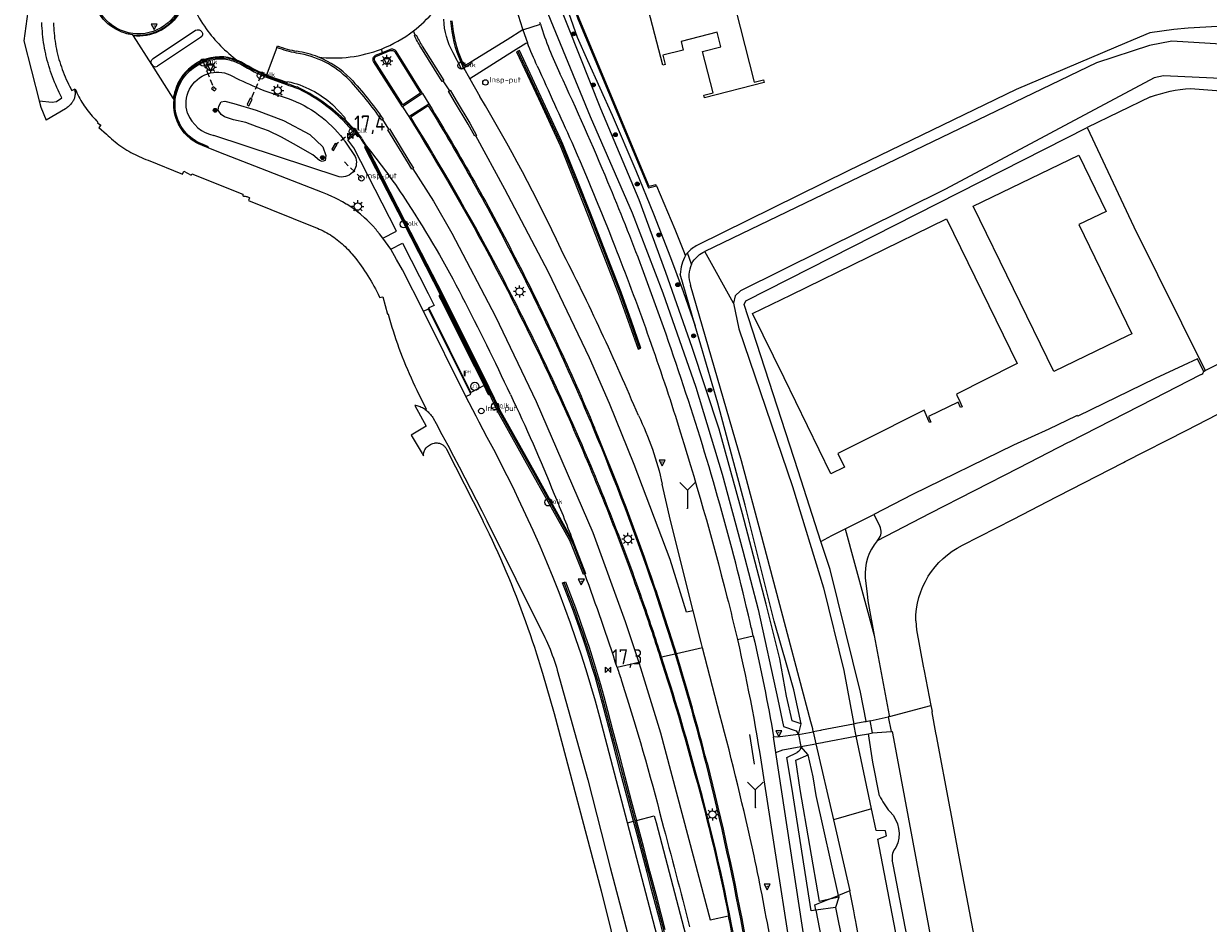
# Model space of a CAD drawing. Header units: metres. Extents: x 121613 to 124518, y 449573 to 453879.
# Tile 19 of 70: x 123586 to 123781, y 450815 to 450963. Entities that reach past the tile are written whole.
import ezdxf

# ---------------------------------------------------------------- set-up
doc = ezdxf.new("R2010")
doc.units = ezdxf.units.M
doc.header["$LTSCALE"] = 4
doc.linetypes.add('SCHRIKH', pattern=[100, 100, 0])
doc.linetypes.add('STIPPELFIJN', pattern=[0.375, 0.25, -0.125])
doc.layers.get('0').update_dxf_attribs({"linetype": 'CONTINUOUS'})
for name, color, linetype in [('G_BTD', 3, 'CONTINUOUS'), ('G_OTD', 32, 'CONTINUOUS'), ('G_OWG', 6, 'CONTINUOUS'), ('G_OWT', 6, 'CONTINUOUS'), ('G_PND', 1, 'CONTINUOUS'), ('G_WGD', 7, 'CONTINUOUS'), ('G_WGDP1', 2, 'ByLayer'), ('G_WGI', 1, 'CONTINUOUS'), ('G_WTD', 5, 'CONTINUOUS'), ('LKWDUP', 5, 'CONTINUOUS'), ('LSHD', 3, 'CONTINUOUS'), ('LSHDUP', 1, 'CONTINUOUS'), ('LVGO', 3, 'CONTINUOUS'), ('LWGI', 7, 'CONTINUOUS'), ('PPALHM', 10, 'CONTINUOUS'), ('PVGO', 102, 'CONTINUOUS')]:
    doc.layers.add(name, color=color, linetype=linetype)
doc.layers.add('G_WGI_A1', color=1, linetype='CONTINUOUS', lineweight=70)
for name, color, linetype, true_color in [('PBRD', 7, 'CONTINUOUS', 0xbd2877), ('PPAL', 7, 'CONTINUOUS', 0xbd2877), ('PPUT', 7, 'CONTINUOUS', 0xbd2877), ('PSTM', 7, 'CONTINUOUS', 0xde7233)]:
    doc.layers.add(name, color=color, linetype=linetype, true_color=true_color)
doc.styles.add('ISO', font='ISO')
doc.styles.get("Standard").update_dxf_attribs({"font": 'ISO'})
doc.linetypes.add('HAAG', pattern='A,0.25,-0.25,[151,BLOK.SHX,S=0.25,R=0,X=0,Y=0],-0.25,0.25', length=1)

# ---------------------------------------------------------------- blocks, each defined once
blk = doc.blocks.new('kolk')
at = {"color": 0}
blk.add_circle((0, 0), 0.6, dxfattribs=at)
at = {"color": 0, "linetype": 'Continuous', "style": 'ISO'}
blk.add_attdef('KOLK', (-0.04, -0.26), '', height=0.8, dxfattribs=at)
blk = doc.blocks.new('boom')
at = {"color": 0}
for radius in [0.315, 0.225, 0.135]:
    blk.add_circle((0, 0), radius, dxfattribs=at)
blk = doc.blocks.new('klok')
at = {"color": 0}
blk.add_circle((0, 0), 0.45, dxfattribs=at)
at = {"style": 'ISO'}
blk.add_attdef('KLOK', (0.7, 0), '', height=0.9, dxfattribs=at)
blk = doc.blocks.new('verkeersbord')
at = {"color": 0}
for p, q in [((0.5, 0.32), (-0.5, 0.32)), ((-0.5, 0.32), (0, -0.6)), ((0, -0.6), (0.5, 0.32))]:
    blk.add_line(p, q, dxfattribs=at)
blk = doc.blocks.new('haltepaal')
at = {"linetype": 'ByBlock', "lineweight": -2}
h = blk.add_hatch(color=0, dxfattribs=at)
h.dxf.hatch_style = 1
h.paths.add_polyline_path([(0.15, 0.45), (0.45, 0.45), (0.45, 0.8), (-0.15, 0.8), (-0.15, -0.1), (0, -0.1, -0.414214), (-0.1, 0, -1), (0.1, 0, -0.414214), (0, -0.1), (0.15, -0.1)])
h.paths.add_polyline_path([(0.15, 0.5), (0.15, 0.75), (0.4, 0.75), (0.4, 0.5)], flags=16)
at = {"linetype": 'ByBlock', "lineweight": -2, "true_color": 0x681648}
h = blk.add_hatch(color=219, dxfattribs=at)
h.dxf.hatch_style = 1
h.paths.add_polyline_path([(0.1, 0, 1), (-0.1, 0, 1)])
at = {"color": 0, "linetype": 'ByBlock', "lineweight": -2}
blk.add_attdef('HALTEPAAL', (0.5, 0.35), '', height=0.5, dxfattribs=at)
blk = doc.blocks.new('wegwijzer')
at = {"color": 0}
for q in [(-0.424, 1.424), (0.424, 1.424), (0, 0)]:
    blk.add_line((0, 1), q, dxfattribs=at)
blk = doc.blocks.new('verkeersbord-pl')
at = {"linetype": 'Continuous'}
blk.add_circle((0, 0), 0.03, dxfattribs=at)
blk = doc.blocks.new('lichtmast')
at = {"color": 0}
for p, q in [((-0.6, 0), (-1, 0)), ((-0.71, 0.71), (-0.42, 0.42)), ((0, 0.6), (0, 1)), ((0.42, 0.42), (0.71, 0.71)), ((0.6, 0), (1, 0)), ((-0.42, -0.42), (-0.71, -0.71)), ((0, -0.6), (0, -1)), ((0.42, -0.42), (0.71, -0.71))]:
    blk.add_line(p, q, dxfattribs=at)
blk.add_circle((0, 0), 0.6, dxfattribs=at)
blk = doc.blocks.new('fietsklem')
at = {"color": 0, "linetype": 'Continuous', "const_width": 0.05}
blk.add_lwpolyline([(-0.49, -0.2), (-0.21, -0.2, -2.286164), (0.22, -0.2), (0.48, -0.2)], format="xyb", dxfattribs=at)
at = {"color": 0}
blk.add_circle((0, 0), 0.675, dxfattribs=at)
blk = doc.blocks.new('kilometerpaal')
at = {"color": 0}
for p, q in [((-0.44, 0.44), (0.44, -0.44)), ((-0.44, -0.44), (-0.44, 0.44)), ((0.44, 0.44), (-0.44, -0.44)), ((0.44, -0.44), (0.44, 0.44))]:
    blk.add_line(p, q, dxfattribs=at)
at = {"color": 0, "style": 'ISO'}
blk.add_attdef('KILOMETERPAAL', (0.59, 0.87), '', height=2.5, dxfattribs=at)

msp = doc.modelspace()

# ---------------------------------------------------------------- linework, layer by layer
at = {"layer": 'G_BTD', "linetype": 'Continuous', "transparency": 33554687}
for points in [[(123677.041, 450979.234), (123675.628, 450977.736), (123675.076, 450977.151), (123674.895, 450976.769), (123674.675, 450976.138), (123674.519, 450975.429), (123674.401, 450974.701), (123674.309, 450973.786), (123674.282, 450973.123), (123674.295, 450972.252), (123674.391, 450971.163), (123674.997, 450967.841), (123675.87, 450964.58), (123677.268, 450960.651), (123678.939, 450956.831), (123683.028, 450947.818), (123686.942, 450938.727), (123689.851, 450931.589), (123692.633, 450924.4), (123694.71, 450918.779), (123696.715, 450913.133)], [(123587.612, 450970.994), (123586.087, 450960.091), (123588.645, 450950.169)], [(123588.645, 450950.169), (123590.778, 450949.952), (123591.464, 450950.102), (123592.385, 450950.698), (123592.165, 450951.117), (123591.953, 450951.539), (123591.747, 450951.965), (123591.549, 450952.394), (123591.358, 450952.826), (123591.174, 450953.262), (123590.998, 450953.701), (123590.83, 450954.143), (123590.668, 450954.587), (123590.515, 450955.034), (123590.369, 450955.484), (123590.23, 450955.936), (123590.099, 450956.39), (123589.976, 450956.847), (123589.861, 450957.305), (123589.753, 450957.766), (123589.719, 450957.92), (123589.622, 450958.383), (123589.532, 450958.847), (123589.451, 450959.313), (123589.377, 450959.78), (123589.311, 450960.248), (123589.253, 450960.717), (123589.203, 450961.188), (123589.161, 450961.658), (123589.128, 450962.13), (123589.102, 450962.602), (123589.084, 450963.075)], [(123594.456, 450952.096), (123594.468, 450952.052), (123594.501, 450951.914), (123594.526, 450951.774), (123594.542, 450951.633), (123594.551, 450951.492), (123594.552, 450951.35), (123594.545, 450951.208), (123594.53, 450951.067), (123594.507, 450950.927), (123594.476, 450950.789), (123594.437, 450950.653), (123594.391, 450950.519), (123594.337, 450950.387), (123594.276, 450950.26), (123594.208, 450950.135), (123594.133, 450950.015), (123594.073, 450949.922), (123593.977, 450949.787), (123593.874, 450949.657), (123593.766, 450949.531), (123593.651, 450949.411), (123593.531, 450949.296), (123593.405, 450949.188), (123593.274, 450949.085), (123593.139, 450948.989), (123592.999, 450948.9), (123589.765, 450946.993)], [(123588.645, 450950.169), (123588.914, 450949.126), (123589.765, 450946.993)], [(123652.237, 450899.352), (123652.079, 450899.452), (123651.917, 450899.545), (123651.751, 450899.632), (123651.582, 450899.711), (123651.41, 450899.783), (123651.234, 450899.847), (123651.056, 450899.904), (123650.876, 450899.953), (123650.694, 450899.994), (123650.51, 450900.028), (123652.389, 450896.627), (123649.9, 450895.11), (123651.713, 450892.116), (123651.944, 450891.716), (123651.942, 450891.742), (123651.939, 450891.913), (123651.952, 450892.084), (123651.981, 450892.253), (123652.025, 450892.418), (123652.085, 450892.579), (123652.159, 450892.734), (123652.248, 450892.88), (123652.35, 450893.018), (123652.438, 450893.11), (123652.591, 450893.25), (123652.754, 450893.378), (123652.927, 450893.492), (123653.108, 450893.594), (123653.296, 450893.681), (123653.491, 450893.753), (123653.69, 450893.81), (123653.732, 450893.819), (123653.851, 450893.838), (123653.971, 450893.849), (123654.091, 450893.853), (123654.212, 450893.848), (123654.331, 450893.835), (123654.45, 450893.815), (123654.567, 450893.786), (123654.682, 450893.75), (123654.794, 450893.707), (123654.903, 450893.655), (123655.008, 450893.597), (123655.11, 450893.532), (123655.207, 450893.461), (123655.298, 450893.383), (123655.385, 450893.299), (123655.466, 450893.21), (123655.54, 450893.115), (123655.608, 450893.016), (123655.67, 450892.912), (123655.724, 450892.805), (123661.59, 450881.282), (123661.795, 450880.868), (123662.285, 450879.865), (123662.768, 450878.857), (123663.244, 450877.847), (123663.712, 450876.833), (123664.173, 450875.816), (123664.627, 450874.795), (123665.074, 450873.771), (123665.513, 450872.744), (123665.945, 450871.714), (123666.369, 450870.681), (123666.786, 450869.645), (123667.196, 450868.606), (123667.598, 450867.564), (123667.993, 450866.519), (123668.38, 450865.471), (123668.76, 450864.421), (123669.132, 450863.368), (123669.497, 450862.312), (123669.854, 450861.254), (123670.203, 450860.193), (123670.545, 450859.129), (123670.88, 450858.064), (123671.206, 450856.995), (123671.525, 450855.925), (123673.482, 450849.3), (123681.184, 450820.078), (123687.536, 450794.626)], [(123726.134, 450882.049), (123727.098, 450880.143)], [(123721.379, 450879.675), (123726.189, 450862.152)], [(123691.748, 450813.729), (123690.405, 450818.857), (123689.219, 450823.344), (123688.158, 450827.362), (123687.015, 450831.686)]]:
    msp.add_lwpolyline(points, dxfattribs=at)
for points in [[(123727.309, 450879.002, 0.1551691), (123727.098, 450880.143)], [(123726.824, 450877.949, 0.1547684), (123727.309, 450879.002)], [(123726.65, 450877.743, -0.0104522), (123726.824, 450877.949)]]:
    msp.add_lwpolyline(points, format="xyb", dxfattribs=at)
at = {"layer": 'G_OTD', "linetype": 'Continuous', "transparency": 33554687}
for points in [[(123690.296, 450936.175), (123690.21, 450936.375), (123689.123, 450936.104), (123677.591, 450963.766), (123677.226, 450964.734), (123676.938, 450965.541), (123676.678, 450966.358), (123676.446, 450967.183), (123676.341, 450967.599), (123676.243, 450968.016), (123676.069, 450968.855), (123675.924, 450969.7), (123675.808, 450970.549), (123675.793, 450971.565), (123676.038, 450973.46), (123676.761, 450977.488), (123677.364, 450979.576)], [(123879.61, 450956.02), (123835.42, 450959.13), (123806.62, 450961.33), (123785.927, 450962.598), (123782.744, 450962.447), (123777.875, 450962.183), (123775.519, 450961.929), (123771.57, 450961.37), (123767.82, 450959.79), (123749.57, 450952.07), (123721.87, 450938.68), (123697.079, 450926.429)], [(123761.233, 450945.817), (123768.954, 450929.453), (123780.688, 450905.78)], [(123764.399, 450931.989), (123759.902, 450929.808), (123768.644, 450911.82), (123768.609, 450911.803), (123767.926, 450911.475), (123755.753, 450905.62), (123742.498, 450932.852), (123759.875, 450941.24), (123764.399, 450931.989)], [(123690.296, 450936.175), (123693.34, 450929.054), (123695.006, 450924.963)], [(123695.098, 450924.735), (123695.006, 450924.963)], [(123780.359, 450905.762), (123779.439, 450907.715), (123777.049, 450906.589), (123772.437, 450904.463), (123759.72, 450898.251), (123759.592, 450898.371), (123759.383, 450898.269), (123754.926, 450896.106), (123749.109, 450893.489), (123732.51, 450885.382), (123726.134, 450882.049)], [(123721.379, 450879.675), (123726.134, 450882.049)], [(123717.416, 450877.611), (123719.217, 450878.595), (123721.379, 450879.675)]]:
    msp.add_lwpolyline(points, dxfattribs=at)
for points in [[(123697.079, 450926.429, 0.0999984), (123695.422, 450925.148)], [(123780.359, 450905.762, -0.0771404), (123780.397, 450905.636)]]:
    msp.add_lwpolyline(points, format="xyb", dxfattribs=at)
at = {"layer": 'G_OWG', "linetype": 'Continuous', "transparency": 33554687}
for points in [[(123714.143, 450847.576), (123712.684, 450848.076), (123711.742, 450852.167), (123710.614, 450858.281), (123708.393, 450867.308), (123704.507, 450882.148), (123700.659, 450896.134), (123696.205, 450909.589), (123691.874, 450921.925), (123687.49, 450933.891), (123681.154, 450948.881), (123674.1, 450966.571)], [(123672.043, 450965.489), (123679.415, 450947.63), (123686.296, 450931.733), (123691.374, 450918.582), (123696.774, 450903.043), (123701.139, 450888.714), (123704.517, 450876.102), (123707.083, 450866.398), (123710.328, 450851.577), (123711.222, 450847.125), (123713.346, 450846.408), (123713.712, 450845.816)], [(123686.127, 450914.072), (123684.496, 450918.67), (123681.968, 450925.172), (123679.44, 450931.675), (123677.175, 450937.364), (123674.911, 450943.054), (123674.451, 450944.041), (123671.319, 450950.77), (123667.728, 450958.486), (123667.274, 450958.274), (123670.863, 450950.565), (123674.451, 450942.856), (123676.713, 450937.174), (123678.974, 450931.491), (123681.501, 450924.994), (123684.028, 450918.496), (123685.656, 450913.901), (123687.285, 450909.306), (123687.757, 450909.474), (123686.127, 450914.072)], [(123658.541, 450955.674), (123658.145, 450956.488)], [(123617.509, 450951.823), (123617.801, 450952.094), (123617.311, 450952.502), (123617.019, 450952.231), (123617.509, 450951.823)], [(123623.196, 450949.368), (123623.699, 450950.406), (123623.385, 450950.619), (123622.882, 450949.581), (123623.196, 450949.368)], [(123638.064, 450937.678), (123617.406, 450944.493)], [(123637.711, 450943.031), (123637.416, 450943.183), (123636.816, 450942.231), (123637.13, 450942.018), (123637.711, 450943.031)], [(123639.077, 450943.401), (123640.675, 450941.021)], [(123651.932, 450915.543), (123652.753, 450915.926)], [(123658.926, 450901.488), (123659.756, 450901.889), (123659.637, 450902.143)], [(123686.532, 450831.559), (123685.666, 450834.835), (123684.415, 450839.57), (123683.175, 450844.264), (123682.463, 450846.96), (123681.971, 450848.821), (123681.409, 450850.949), (123680.721, 450853.553), (123680.194, 450855.389), (123679.751, 450856.853), (123679.235, 450858.507), (123678.614, 450860.429), (123677.626, 450863.348), (123676.973, 450865.193), (123676.469, 450866.576), (123675.899, 450868.099), (123674.857, 450870.786), (123675.321, 450870.97), (123676.958, 450866.696), (123677.579, 450864.984), (123678.591, 450862.077), (123679.216, 450860.197), (123680.067, 450857.526), (123680.732, 450855.332), (123681.1, 450854.075), (123681.622, 450852.097), (123682.229, 450849.802), (123683.069, 450846.623), (123684.093, 450842.747), (123684.716, 450840.389), (123686.167, 450834.896), (123687.015, 450831.686)], [(123690.952, 450858.503), (123691.171, 450858.555)], [(123693.384, 450859.071), (123691.171, 450858.555)], [(123693.603, 450859.122), (123693.384, 450859.071)], [(123716.586, 450816.913), (123715.786, 450816.811), (123712.635, 450837.174), (123711.766, 450842.055), (123713.491, 450842.841)], [(123720.343, 450819.026), (123718.593, 450818.648), (123717.193, 450818.346), (123713.982, 450836.788), (123713.288, 450841.583), (123715.279, 450842.474)], [(123685.522, 450831.3), (123686.532, 450831.559)], [(123691.713, 450811.887), (123690.901, 450814.988), (123689.408, 450820.672), (123688.764, 450823.109), (123687.178, 450829.114), (123686.532, 450831.559)], [(123687.015, 450831.686), (123689.952, 450832.443), (123690.241, 450831.318), (123694.814, 450813.908), (123698.533, 450799.768), (123702.252, 450785.629), (123705.271, 450773.918), (123708.29, 450762.207), (123709.475, 450757.619), (123710.21, 450754.778), (123711.681, 450748.876), (123713.152, 450742.974), (123714.229, 450737.862), (123715.234, 450732.736), (123716.933, 450723.758), (123718.997, 450712.692), (123720.374, 450705.31), (123721.752, 450697.929), (123724.4, 450683.818), (123727.136, 450669.725), (123730.371, 450653.944), (123730.434, 450653.636), (123730.442, 450653.597)], [(123719.804, 450817.322), (123716.586, 450816.913)], [(123716.586, 450816.913), (123719.667, 450800.906), (123721.905, 450786.688), (123723.9, 450786.263)]]:
    msp.add_lwpolyline(points, dxfattribs=at)
for points in [[(123658.145, 450956.488, -0.0876297), (123656.465, 450963.36)], [(123613.082, 450948.139, -0.414624), (123616.418, 450954.659)], [(123616.418, 450954.659, -0.1815761), (123620.052, 450954.487)], [(123620.052, 450954.487, 0.0250539), (123624.353, 450952.439)], [(123624.353, 450952.439, 0.0295278), (123629.672, 450950.582)], [(123629.425, 450953.056, 0.0022987), (123631.118, 450952.482)], [(123638.806, 450947.145, 0.0828439), (123631.118, 450952.482)], [(123629.672, 450950.582, -0.1424329), (123638.704, 450943.907)], [(123613.082, 450948.139, 0.2539929), (123617.406, 450944.493)], [(123638.704, 450943.907, -0.0076171), (123639.077, 450943.401)], [(123640.675, 450941.021, -0.2661352), (123640.451, 450938.654)], [(123640.451, 450938.654, -0.2926523), (123638.064, 450937.678)], [(123714.071, 450843.828, -0.2533327), (123713.491, 450842.841)]]:
    msp.add_lwpolyline(points, format="xyb", dxfattribs=at)
at = {"layer": 'G_OWT', "linetype": 'Continuous', "transparency": 33554687}
for points in [[(123771.718, 450950.846, -0.0682039), (123778.271, 450952.243)], [(123695.422, 450925.148, 0.0255712), (123695.098, 450924.735)], [(123695.098, 450924.735, 0.1239834), (123694.246, 450921.637)], [(123727.054, 450835.745, 0.0688701), (123728.753, 450833.146)], [(123728.753, 450833.146, -0.3200362), (123729.762, 450827.231)], [(123729.762, 450827.231, 0.2247985), (123729.159, 450825.092)]]:
    msp.add_lwpolyline(points, format="xyb", dxfattribs=at)
for points in [[(123778.271, 450952.243), (123798.235, 450950.666), (123800.396, 450950.438), (123809.553, 450949.754), (123809.609, 450950.449), (123824.01, 450949.287), (123824.28, 450951.378)], [(123771.718, 450950.846), (123761.233, 450945.817)], [(123717.416, 450877.611), (123713.652, 450889.23), (123704.77, 450916.65), (123705.04, 450917.27), (123761.233, 450945.817)], [(123696.095, 450923.277), (123695.422, 450925.148)], [(123696.715, 450913.133), (123694.246, 450921.637)], [(123714.143, 450847.576), (123712.968, 450853.196), (123711.912, 450856.847), (123709.707, 450864.473), (123704.911, 450883.612), (123700.415, 450900.389), (123696.715, 450913.133)], [(123724.856, 450847.935), (123724.844, 450847.998), (123723.93, 450852.79), (123718.91, 450873), (123717.416, 450877.611)], [(123713.712, 450845.816), (123714.143, 450847.576)], [(123727.054, 450835.745), (123725.966, 450841.246), (123725.231, 450845.963)], [(123715.279, 450842.474), (123714.071, 450843.828)], [(123720.275, 450819.33), (123716.614, 450835.763), (123716.106, 450838.856), (123715.279, 450842.474)], [(123743.341, 450744.188), (123743.777, 450746.193), (123737.028, 450783.698), (123734.527, 450797.379), (123729.294, 450824.412), (123729.187, 450824.955), (123729.159, 450825.092)], [(123722.185, 450820.104), (123720.275, 450819.33)], [(123720.343, 450819.026), (123719.804, 450817.322)], [(123720.275, 450819.33), (123720.343, 450819.026)], [(123719.804, 450817.322), (123724.549, 450793.946), (123726.031, 450785.808)]]:
    msp.add_lwpolyline(points, dxfattribs=at)
at = {"layer": 'G_PND', "linetype": 'Continuous', "transparency": 33554687}
for points in [[(123703.32, 450965.356), (123706.421, 450953.257), (123707.942, 450953.647), (123708.051, 450953.221), (123698.248, 450950.708), (123698.139, 450951.134), (123699.65, 450951.522), (123697.907, 450958.322), (123700.91, 450959.092), (123700.299, 450961.475), (123694.371, 450959.955), (123694.728, 450958.56), (123691.386, 450957.703), (123691.774, 450956.192), (123691.357, 450956.086), (123688.347, 450967.708)], [(123712.509, 450918.257), (123738.11, 450930.74), (123749.743, 450906.922), (123749.402, 450906.752), (123739.719, 450901.902), (123739.868, 450901.565), (123740.044, 450901.166), (123740.649, 450899.795), (123740.41, 450899.689), (123739.985, 450900.565), (123735.112, 450898.22), (123735.502, 450897.286), (123735.287, 450897.197), (123735.273, 450897.191), (123735.18, 450897.414), (123734.415, 450899.246), (123724.257, 450894.158)], [(123724.257, 450894.158), (123720.17, 450892.111), (123721.266, 450889.839), (123719.056, 450888.774), (123711.337, 450904.559), (123706.154, 450915.158), (123712.509, 450918.257)]]:
    msp.add_lwpolyline(points, dxfattribs=at)
at = {"layer": 'G_WGD', "linetype": 'Continuous', "transparency": 33554687}
for points in [[(123601.28, 450961.972), (123600.818, 450962.249), (123600.377, 450962.559), (123599.959, 450962.899), (123599.566, 450963.269), (123599.201, 450963.665), (123598.865, 450964.087), (123598.561, 450964.531), (123598.289, 450964.997), (123598.051, 450965.48), (123597.848, 450965.98), (123597.76, 450966.234), (123597.681, 450966.492), (123597.552, 450967.015), (123597.46, 450967.547), (123597.406, 450968.083), (123597.391, 450968.622), (123597.415, 450969.16), (123597.477, 450969.696), (123597.577, 450970.225), (123597.715, 450970.746), (123597.89, 450971.256), (123598.101, 450971.752)], [(123590.997, 450963.049), (123591.01, 450962.561), (123591.025, 450962.191), (123591.054, 450961.754), (123591.091, 450961.317), (123591.136, 450960.882), (123591.189, 450960.447), (123591.25, 450960.013), (123591.318, 450959.58), (123591.395, 450959.149), (123591.479, 450958.719), (123591.572, 450958.291), (123591.672, 450957.864), (123591.78, 450957.44), (123591.895, 450957.017), (123592.019, 450956.597), (123592.15, 450956.179), (123592.288, 450955.763), (123592.434, 450955.35), (123592.588, 450954.94), (123592.749, 450954.533), (123592.918, 450954.128), (123593.094, 450953.727), (123593.277, 450953.329), (123593.467, 450952.935), (123593.639, 450952.594), (123594, 450951.878), (123594.456, 450952.096)], [(123604.045, 450961.067), (123603.563, 450961.143), (123603.087, 450961.25), (123602.619, 450961.387), (123602.161, 450961.553), (123601.714, 450961.749), (123601.28, 450961.972)], [(123668.32, 450961.882), (123671.188, 450962.804)], [(123671.188, 450962.804), (123671.1, 450963.081)], [(123607.17, 450956.182), (123604.149, 450960.904), (123604.045, 450961.067)], [(123607.407, 450957.151), (123614.399, 450961.807)], [(123615.234, 450960.605), (123608.148, 450955.886)], [(123650.574, 450960.997), (123650.271, 450961.694)], [(123650.44, 450960.93), (123650.574, 450960.997)], [(123650.574, 450960.997), (123650.708, 450961.064)], [(123668.32, 450961.882), (123665.718, 450960.238), (123659.739, 450956.573)], [(123668.32, 450961.882), (123669.051, 450959.737)], [(123627.792, 450958.968), (123626.041, 450954.293)], [(123627.792, 450958.968), (123627.902, 450959.247)], [(123644.022, 450957.688), (123645.206, 450958.174)], [(123645.206, 450958.174), (123645, 450958.722)], [(123645.206, 450958.174), (123646.391, 450958.661)], [(123651.762, 450951.375), (123647.424, 450958.364)], [(123655.026, 450953.378), (123651.485, 450959.043)], [(123651.74, 450959.2), (123655.28, 450953.537)], [(123658.193, 450955.484), (123656.831, 450958.117)], [(123669.051, 450959.737), (123668.782, 450959.64), (123666.777, 450958.363), (123659.601, 450953.81)], [(123610.859, 450950.415), (123610.733, 450950.613), (123607.17, 450956.182)], [(123648.456, 450949.205), (123643.726, 450956.676)], [(123658.541, 450955.674), (123658.962, 450955.853), (123659.847, 450956.381), (123659.776, 450956.442), (123659.739, 450956.573)], [(123626.041, 450954.293), (123626.098, 450954.269), (123626.168, 450954.239), (123626.287, 450954.19), (123626.415, 450954.138)], [(123626.415, 450954.138), (123629.425, 450953.056)], [(123658.193, 450955.484), (123658.541, 450955.674)], [(123658.541, 450955.674), (123659.601, 450953.81)], [(123629.425, 450953.056), (123629.475, 450953.198), (123629.555, 450953.388)], [(123655.026, 450953.378), (123655.153, 450953.458)], [(123655.153, 450953.458), (123655.28, 450953.537)], [(123655.153, 450953.458), (123656.205, 450951.853)], [(123659.601, 450953.81), (123661.24, 450950.925)], [(123594.456, 450952.096), (123594.566, 450952.149), (123594.704, 450951.824), (123594.85, 450951.503), (123595.002, 450951.184), (123595.162, 450950.87), (123595.329, 450950.559), (123595.503, 450950.252), (123595.684, 450949.949), (123595.872, 450949.65), (123596.066, 450949.355), (123596.267, 450949.065), (123596.475, 450948.78), (123596.689, 450948.499), (123596.909, 450948.223), (123597.136, 450947.953), (123597.369, 450947.687), (123597.607, 450947.427), (123597.852, 450947.172), (123598.102, 450946.923), (123598.164, 450946.863), (123598.316, 450946.621), (123598.25, 450946.573), (123598.811, 450946.176), (123598.475, 450945.803), (123599.715, 450944.717), (123599.995, 450944.448), (123600.28, 450944.184), (123600.571, 450943.927), (123600.867, 450943.675), (123601.168, 450943.429), (123601.474, 450943.19), (123601.785, 450942.957), (123602.101, 450942.731), (123602.421, 450942.511), (123602.746, 450942.298), (123603.075, 450942.092), (123603.408, 450941.892), (123603.745, 450941.699), (123604.086, 450941.514), (123604.431, 450941.335), (123604.78, 450941.163), (123605.132, 450940.999), (123605.487, 450940.842), (123605.845, 450940.692), (123606.207, 450940.55), (123606.569, 450940.416), (123612.268, 450938.121), (123612.446, 450938.621), (123613.659, 450937.96), (123613.78, 450938.149), (123622.181, 450934.84), (123622.181, 450934.517), (123622.316, 450934.513), (123622.451, 450934.502), (123622.584, 450934.482), (123622.717, 450934.454), (123622.847, 450934.419), (123622.975, 450934.376), (123623.101, 450934.326), (123623.223, 450934.268), (123623.278, 450934.239), (123623.092, 450933.78), (123634.15, 450929.345), (123634.468, 450929.214), (123634.784, 450929.076), (123635.096, 450928.931), (123635.404, 450928.778), (123635.709, 450928.619), (123636.01, 450928.452), (123636.308, 450928.278), (123636.6, 450928.098), (123636.889, 450927.911), (123637.174, 450927.716), (123637.453, 450927.516), (123637.728, 450927.309), (123637.999, 450927.096), (123638.264, 450926.876), (123638.524, 450926.651), (123638.778, 450926.419), (123639.027, 450926.181), (123639.271, 450925.938), (123639.509, 450925.69), (123639.741, 450925.435), (123639.967, 450925.176), (123640.138, 450924.971), (123640.457, 450924.59), (123640.77, 450924.204), (123641.076, 450923.813), (123641.377, 450923.416), (123641.671, 450923.016), (123641.958, 450922.61), (123642.239, 450922.2), (123642.513, 450921.786), (123642.78, 450921.367), (123643.041, 450920.944), (123643.295, 450920.516), (123643.542, 450920.085), (123643.782, 450919.65), (123644.015, 450919.211), (123644.24, 450918.768), (123644.459, 450918.322), (123644.671, 450917.872), (123644.715, 450917.775), (123645.226, 450917.893), (123646.024, 450915.08), (123646.104, 450915.101), (123646.183, 450914.827), (123646.738, 450912.907), (123646.926, 450912.307), (123647.158, 450911.591), (123647.398, 450910.878), (123647.646, 450910.167), (123647.901, 450909.459), (123648.163, 450908.753), (123648.433, 450908.051), (123648.711, 450907.351), (123648.996, 450906.654), (123649.288, 450905.961), (123649.588, 450905.27), (123649.895, 450904.583), (123650.209, 450903.899), (123650.53, 450903.218), (123650.859, 450902.541), (123652.38, 450899.425), (123652.237, 450899.352)], [(123615.55, 450942.825), (123615.055, 450943.027), (123615.041, 450943.034), (123614.577, 450943.265), (123614.118, 450943.538), (123613.68, 450943.844), (123613.266, 450944.182), (123612.878, 450944.549), (123612.518, 450944.944), (123612.188, 450945.364), (123612.125, 450945.458), (123611.891, 450945.808), (123611.627, 450946.273), (123611.398, 450946.756), (123611.206, 450947.254), (123611.051, 450947.765), (123610.934, 450948.287), (123610.856, 450948.815), (123610.818, 450949.348), (123610.819, 450949.882), (123610.859, 450950.415)], [(123651.762, 450951.375), (123648.456, 450949.205)], [(123651.762, 450951.375), (123652.804, 450949.703)], [(123659.297, 450946.358), (123657.056, 450950.069), (123656.075, 450951.779), (123656.205, 450951.853)], [(123656.205, 450951.853), (123656.335, 450951.928), (123657.315, 450950.221), (123659.556, 450946.509), (123660.678, 450944.503), (123660.547, 450944.43)], [(123636.972, 450949.563), (123639.034, 450947.379), (123638.927, 450947.235), (123638.806, 450947.145)], [(123648.456, 450949.205), (123649.528, 450947.594)], [(123649.528, 450947.594), (123652.804, 450949.703)], [(123638.806, 450947.145), (123640.643, 450945.136), (123640.878, 450944.869)], [(123645.178, 450947.089), (123645.055, 450947.004)], [(123645.302, 450947.174), (123645.178, 450947.089)], [(123645.178, 450947.089), (123646.191, 450945.5)], [(123660.547, 450944.43), (123660.416, 450944.357), (123659.297, 450946.358)], [(123645.246, 450927.563), (123647.484, 450928.723), (123640.465, 450942.428), (123639.456, 450943.763), (123640.703, 450944.733)], [(123640.878, 450944.869), (123640.703, 450944.733)], [(123640.878, 450944.869), (123641.304, 450944.386)], [(123650.048, 450938.925), (123649.455, 450939.889), (123646.063, 450945.422), (123646.191, 450945.5)], [(123646.191, 450945.5), (123646.319, 450945.579), (123649.711, 450940.046), (123650.304, 450939.082), (123650.176, 450939.004)], [(123696.36, 450866.214), (123695.273, 450865.983), (123692.549, 450874.662), (123686.633, 450890.274), (123682.559, 450900.342), (123679.269, 450907.884), (123672.556, 450921.96), (123665.354, 450935.648), (123660.547, 450944.43)], [(123616.486, 450942.423), (123615.55, 450942.825)], [(123645.246, 450927.563), (123644.704, 450928.285), (123644.279, 450928.803), (123644.131, 450928.984), (123643.529, 450929.657), (123642.899, 450930.304), (123642.749, 450930.445), (123642.66, 450930.529), (123642.241, 450930.922), (123641.557, 450931.512), (123641.13, 450931.849), (123640.848, 450932.072), (123640.116, 450932.601), (123639.362, 450933.097), (123639.282, 450933.145), (123639.197, 450933.196), (123638.587, 450933.561), (123637.792, 450933.991), (123637.422, 450934.171), (123637.245, 450934.257), (123636.98, 450934.386), (123636.152, 450934.746), (123635.309, 450935.07), (123618.211, 450941.722), (123616.486, 450942.423)], [(123641.885, 450943.508), (123642.529, 450942.726)], [(123642.397, 450942.655), (123648.804, 450930.18), (123654.978, 450918.165)], [(123650.176, 450939.004), (123650.048, 450938.925)], [(123650.176, 450939.004), (123653.576, 450933.654), (123656.614, 450928.383), (123663.796, 450914.662), (123670.523, 450900.655), (123679.829, 450879.11), (123685.186, 450864.414), (123687.385, 450857.67)], [(123646.556, 450925.781), (123645.246, 450927.563)], [(123646.556, 450925.781), (123648.499, 450926.767), (123652.725, 450918.446), (123653.701, 450916.497), (123652.83, 450916.076)], [(123651.932, 450915.543), (123648.471, 450922.35), (123647.503, 450924.059), (123646.556, 450925.781)], [(123661.92, 450903.29), (123660.41, 450906.365), (123654.568, 450917.981), (123654.791, 450918.065)], [(123654.978, 450918.165), (123654.791, 450918.065)], [(123654.978, 450918.165), (123655.206, 450917.713), (123659.502, 450909.24), (123662.586, 450902.984), (123663.013, 450902.068)], [(123658.926, 450901.488), (123651.932, 450915.543)], [(123652.83, 450916.076), (123652.704, 450916.01), (123652.753, 450915.926)], [(123659.637, 450902.143), (123652.753, 450915.926)], [(123780.688, 450905.78), (123784.454, 450907.642)], [(123780.397, 450905.636), (123780.688, 450905.78)], [(123779.909, 450905.06), (123772.139, 450901.052), (123758.301, 450893.987), (123758.154, 450893.912), (123749.955, 450889.704), (123735.352, 450882.209), (123726.65, 450877.743)], [(123685.522, 450831.3), (123680.961, 450848.699), (123680.252, 450851.301), (123679.506, 450853.893), (123678.725, 450856.474), (123677.907, 450859.044), (123677.054, 450861.603), (123676.165, 450864.149), (123675.24, 450866.682), (123674.28, 450869.203), (123673.285, 450871.709), (123672.255, 450874.202), (123671.14, 450876.824), (123669.993, 450879.432), (123668.815, 450882.026), (123667.605, 450884.605), (123666.989, 450885.888), (123666.364, 450887.169), (123665.092, 450889.718), (123663.789, 450892.252), (123662.455, 450894.769), (123661.09, 450897.27), (123660.593, 450898.239), (123658.926, 450901.488)], [(123659.755, 450902.141), (123659.637, 450902.143)], [(123661.92, 450903.29), (123659.755, 450902.141)], [(123662.792, 450901.95), (123662.601, 450901.884), (123661.92, 450903.29)], [(123663.013, 450902.068), (123662.792, 450901.95)], [(123678.514, 450872.272), (123676.685, 450876.969), (123676.264, 450877.886), (123670.183, 450888.787), (123664.32, 450899.292), (123663.013, 450902.068)], [(123740.74, 450876.99), (123749.1, 450881.279), (123756.2, 450884.954), (123756.443, 450885.08), (123767.268, 450890.623), (123767.542, 450890.764), (123777.663, 450895.929), (123782.677, 450898.533), (123784.514, 450899.369), (123786.621, 450900.263)], [(123652.237, 450899.352), (123652.396, 450899.227), (123652.549, 450899.095), (123652.697, 450898.957), (123652.84, 450898.814), (123652.977, 450898.665), (123653.107, 450898.511), (123653.232, 450898.351), (123653.35, 450898.187), (123653.462, 450898.019), (123653.534, 450897.901), (123654.006, 450897.036), (123654.972, 450895.256), (123655.93, 450893.471), (123656.881, 450891.683), (123657.826, 450889.892), (123658.763, 450888.096), (123659.693, 450886.297), (123660.616, 450884.495), (123661.532, 450882.688), (123662.359, 450881.041), (123671.937, 450861.818), (123672.16, 450861.342), (123672.375, 450860.863), (123672.583, 450860.381), (123672.784, 450859.896), (123672.977, 450859.408), (123673.163, 450858.916), (123673.341, 450858.422), (123673.512, 450857.926), (123673.675, 450857.427), (123673.83, 450856.925), (123673.978, 450856.421), (123673.982, 450856.407), (123678.997, 450838.374), (123682.709, 450823.902), (123690.09, 450795.865)], [(123696.36, 450866.214), (123692.643, 450881.096), (123691.273, 450887.052)], [(123676.713, 450877.268), (123676.823, 450877.028), (123678.65, 450872.336), (123678.514, 450872.272)], [(123724.69, 450871.574), (123725.012, 450868.981), (123725.126, 450867.861), (123726.189, 450862.152)], [(123697.888, 450860.123), (123697.716, 450860.785), (123696.36, 450866.214)], [(123733.028, 450864.54), (123733.149, 450863.069), (123734.24, 450857.085), (123734.418, 450856.34), (123735.511, 450850.579)], [(123703.645, 450861.466), (123706.258, 450862.076)], [(123726.189, 450862.152), (123728.651, 450848.936), (123728.682, 450848.77)], [(123697.888, 450860.123), (123693.603, 450859.122)], [(123700.757, 450849.069), (123697.888, 450860.123)], [(123687.385, 450857.67), (123683.858, 450856.847)], [(123687.385, 450857.67), (123687.668, 450856.802), (123690.984, 450846.098), (123699.144, 450815.306), (123702.187, 450815.981)], [(123728.682, 450848.77), (123728.498, 450848.733)], [(123728.682, 450848.77), (123735.511, 450850.579)], [(123735.511, 450850.579), (123735.716, 450849.592)], [(123754.336, 450750.218), (123754.303, 450750.391), (123753.219, 450756.083), (123751.249, 450766.429), (123744.24, 450803.972), (123743.966, 450805.446), (123742.83, 450811.398), (123742.682, 450812.37), (123740.176, 450825.662), (123739.9, 450827.139), (123738.785, 450833.085), (123738.69, 450833.653), (123736.467, 450845.608), (123736.341, 450846.115), (123735.74, 450849.458)], [(123725.537, 450848.064), (123728.498, 450848.733)], [(123725.916, 450846.094), (123725.537, 450848.064)], [(123728.498, 450848.733), (123728.951, 450846.341)], [(123713.712, 450845.816), (123710.247, 450845.385), (123709.599, 450845.453)], [(123709.972, 450842.876), (123709.599, 450845.453)], [(123713.712, 450845.816), (123714.071, 450843.828)], [(123725.916, 450846.094), (123728.951, 450846.341)], [(123728.951, 450846.341), (123729.135, 450846.341), (123729.189, 450846.05), (123736.519, 450806.909), (123749.185, 450739.662), (123749.363, 450738.702)], [(123709.972, 450842.876), (123711.155, 450843.326), (123714.071, 450843.828)], [(123716.171, 450802.169), (123709.972, 450842.876)], [(123708.008, 450838.365), (123714.077, 450799.043)], [(123702.188, 450767.537), (123690.082, 450813.902), (123685.522, 450831.3)]]:
    msp.add_lwpolyline(points, dxfattribs=at)
for points in [[(123666.226, 450970.302, 0.0509304), (123668.32, 450961.882)], [(123612.553, 450969.469, 0.0870368), (123616.148, 450962.049)], [(123650.271, 450961.694, 0.1086557), (123656.219, 450968.76)], [(123604.045, 450961.067, 0.2847783), (123611.381, 450964.43)], [(123614.399, 450961.807, -0.3880164), (123615.447, 450961.576)], [(123616.148, 450962.049, 0.0775749), (123621.31, 450956.834)], [(123656.831, 450958.117, -0.1284824), (123655.3, 450963.616)], [(123671.188, 450962.804, 0.0339983), (123674.418, 450954.695)], [(123615.447, 450961.576, -0.3839631), (123615.234, 450960.605)], [(123645, 450958.722, 0.070802), (123650.271, 450961.694)], [(123651.485, 450959.043, -0.0208954), (123650.44, 450960.93)], [(123650.708, 450961.064, 0.0205168), (123651.74, 450959.2)], [(123631.05, 450958.057, -0.0516807), (123627.792, 450958.968)], [(123627.902, 450959.247, 0.0516491), (123631.098, 450958.353)], [(123639.698, 450953.651, 0.1619211), (123631.05, 450958.057)], [(123634.559, 450957.414, 0.0575715), (123631.098, 450958.353)], [(123634.559, 450957.414, 0.1243222), (123645, 450958.722)], [(123646.391, 450958.661, -0.1493857), (123646.967, 450958.711)], [(123646.967, 450958.711, -0.1641691), (123647.424, 450958.364)], [(123670.69, 450955.929, -0.0145362), (123669.051, 450959.737)], [(123607.191, 450956.196, -0.4422356), (123607.407, 450957.151)], [(123607.191, 450956.196, 0.4134028), (123608.148, 450955.886)], [(123611.162, 450951.82, -0.3783505), (123619.745, 450957.197)], [(123621.943, 450956.383, 0.051833), (123619.745, 450957.197)], [(123621.31, 450956.834, 0.0080817), (123621.943, 450956.383)], [(123626.041, 450954.293, -0.0369163), (123621.943, 450956.383)], [(123639.914, 450953.859, 0.1036556), (123634.559, 450957.414)], [(123643.726, 450956.676, -0.1531776), (123643.667, 450957.257)], [(123643.667, 450957.257, -0.2111897), (123644.022, 450957.688)], [(123670.69, 450955.929, 0.0009448), (123676.35, 450943.394)], [(123682.33, 450936.797, 0.0096201), (123674.418, 450954.695)], [(123629.555, 450953.388, -0.1298507), (123636.972, 450949.563)], [(123645.055, 450947.004, 0.0369725), (123639.698, 450953.651)], [(123639.914, 450953.859, -0.0370334), (123645.302, 450947.174)], [(123610.859, 450950.415, -0.0504881), (123611.162, 450951.82)], [(123674.598, 450925.729, 0.0249091), (123661.24, 450950.925)], [(123652.804, 450949.703, -0.0197707), (123667.427, 450923.629)], [(123649.528, 450947.594, -0.0162572), (123663.64, 450923.092)], [(123641.304, 450944.386, -0.0118581), (123641.885, 450943.508)], [(123641.885, 450943.508, -0.0112048), (123642.397, 450942.655)], [(123642.529, 450942.726, -0.0278921), (123649.311, 450933.389)], [(123676.35, 450943.394, -0.0104523), (123683.395, 450926.373)], [(123687.954, 450922.636, 0.0088725), (123682.33, 450936.797)], [(123649.311, 450933.389, -0.0261526), (123658.318, 450917.925)], [(123687.337, 450898.364, 0.018541), (123674.598, 450925.729)], [(123683.395, 450926.373, -0.0169546), (123693.73, 450897.321)], [(123676.728, 450896.017, 0.0186058), (123663.64, 450923.092)], [(123667.427, 450923.629, -0.0189517), (123680.112, 450896.359)], [(123694.768, 450903.264, 0.0111182), (123687.954, 450922.636)], [(123666.25, 450901.849, 0.0106271), (123658.318, 450917.925)], [(123780.397, 450905.636, -0.3664703), (123780.082, 450905.121)], [(123780.082, 450905.121, -0.0172363), (123779.909, 450905.06)], [(123666.25, 450901.849, -0.0149203), (123673.476, 450885.431)], [(123700.734, 450883.776, 0.0132612), (123694.768, 450903.264)], [(123687.337, 450898.364, -0.06094), (123691.273, 450887.052)], [(123687.768, 450867.987, 0.0192567), (123676.728, 450896.017)], [(123690.069, 450870.051, 0.0160775), (123680.112, 450896.359)], [(123693.73, 450897.321, -0.0138165), (123701.931, 450868.49)], [(123673.476, 450885.431, -0.0093684), (123676.713, 450877.268)], [(123705.734, 450864.278, 0.0141926), (123700.734, 450883.776)], [(123726.65, 450877.743, 0.1919659), (123724.69, 450871.574)], [(123733.028, 450864.54, -0.2890414), (123740.74, 450876.99)], [(123683.858, 450856.847, 0.0088397), (123678.514, 450872.272)], [(123693.603, 450859.122, 0.0073503), (123690.069, 450870.051)], [(123701.931, 450868.49, -0.0063057), (123703.645, 450861.466)], [(123687.768, 450867.987, -0.0059428), (123690.952, 450858.503)], [(123706.258, 450862.076, 0.0019237), (123705.734, 450864.278)], [(123703.645, 450861.466, -0.0201636), (123708.008, 450838.365)], [(123706.258, 450862.076, -0.0154609), (123709.599, 450845.453)], [(123690.952, 450858.503, -0.0118786), (123696.663, 450839.248)], [(123698.653, 450841.183, 0.0118912), (123693.603, 450859.122)], [(123683.858, 450856.847, -0.0014194), (123684.611, 450854.521)], [(123684.611, 450854.521, -0.0153069), (123691.208, 450831.571)], [(123706.382, 450825.86, 0.0116081), (123700.757, 450849.069)], [(123735.74, 450849.458, -0.0748976), (123735.716, 450849.592)], [(123698.653, 450841.183, -0.0167891), (123705.05, 450811.811)], [(123696.663, 450839.248, -0.0182483), (123702.187, 450815.981)], [(123691.208, 450831.571, -0.0031497), (123695.782, 450814.159)], [(123709.234, 450811.1, 0.0106474), (123706.382, 450825.86)], [(123703.155, 450810.916, 0.0039187), (123702.187, 450815.981)]]:
    msp.add_lwpolyline(points, format="xyb", dxfattribs=at)
at = {"layer": 'G_WGDP1', "transparency": 33554687}
for points in [[(123722.751, 450847.535), (123717.526, 450846.541)], [(123722.848, 450847.553), (123722.751, 450847.535)], [(123724.856, 450847.935), (123724.623, 450847.89), (123723.169, 450847.614), (123722.848, 450847.553)], [(123725.537, 450848.064), (123724.856, 450847.935)], [(123713.712, 450845.816), (123716.144, 450846.279)], [(123717.332, 450846.505), (123716.144, 450846.279)], [(123717.526, 450846.541), (123717.332, 450846.505)], [(123717.871, 450844.556), (123723.127, 450845.56)], [(123723.127, 450845.56), (123723.224, 450845.579)], [(123723.224, 450845.579), (123723.536, 450845.639), (123725.231, 450845.963)], [(123725.231, 450845.963), (123725.916, 450846.094)], [(123714.071, 450843.828), (123716.569, 450844.306)], [(123716.569, 450844.306), (123716.666, 450844.325)], [(123716.666, 450844.325), (123717.677, 450844.518)], [(123717.677, 450844.518), (123717.871, 450844.556)]]:
    msp.add_lwpolyline(points, dxfattribs=at)
at = {"layer": 'G_WGI', "linetype": 'Continuous', "transparency": 33554687}
for points in [[(123601.28, 450961.972, -0.3948147), (123598.101, 450971.752)], [(123601.387, 450962.164, -0.3954791), (123598.306, 450971.671)], [(123611.189, 450964.538, -0.390699), (123601.387, 450962.164)], [(123604.045, 450961.067, -0.0958691), (123601.28, 450961.972)], [(123658.349, 450956.583, -0.08765), (123656.69, 450963.373)], [(123646.476, 450958.453, -0.1413562), (123646.907, 450958.494)], [(123646.907, 450958.494, -0.1546938), (123647.236, 450958.241)], [(123611.353, 450951.761, -0.3781287), (123619.704, 450957.001)], [(123619.704, 450957.001, -0.0517852), (123621.847, 450956.208)], [(123621.847, 450956.208, 0.0399079), (123626.344, 450953.951)], [(123626.041, 450954.293, -0.0371386), (123621.943, 450956.383)], [(123643.926, 450956.781, -0.1463815), (123643.886, 450957.204)], [(123643.886, 450957.204, -0.2064546), (123644.116, 450957.483)], [(123629.359, 450952.867, 0.001959), (123631.043, 450952.296)], [(123638.662, 450947.006, 0.0826622), (123631.043, 450952.296)], [(123615.55, 450942.825, -0.3461358), (123610.859, 450950.415)], [(123615.624, 450943.011, -0.4031047), (123611.353, 450951.761)], [(123652.732, 450949.389, -0.0196014), (123667.227, 450923.527)], [(123663.839, 450923.198, 0.0160715), (123649.836, 450947.525)], [(123676.934, 450896.107, 0.0186249), (123663.839, 450923.198)], [(123667.227, 450923.527, -0.0189764), (123679.904, 450896.272)], [(123687.98, 450868.061, 0.0193319), (123676.934, 450896.107)], [(123679.904, 450896.272, -0.0161193), (123689.856, 450869.978)], [(123689.856, 450869.978, -0.0073112), (123693.384, 450859.071)], [(123693.603, 450859.122, 0.0072967), (123690.069, 450870.051)], [(123687.768, 450867.987, -0.0058792), (123690.952, 450858.503)], [(123691.171, 450858.555, 0.0060237), (123687.98, 450868.061)], [(123690.952, 450858.503, -0.01188), (123696.663, 450839.248)], [(123696.88, 450839.307, 0.0118984), (123691.171, 450858.555)], [(123693.384, 450859.071, -0.0118709), (123698.435, 450841.127)], [(123698.653, 450841.183, 0.0119403), (123693.603, 450859.122)], [(123698.435, 450841.127, -0.0167581), (123704.829, 450811.77)], [(123696.663, 450839.248, -0.0182265), (123702.187, 450815.981)], [(123703.376, 450810.957, 0.0222195), (123696.88, 450839.307)]]:
    msp.add_lwpolyline(points, format="xyb", dxfattribs=at)
for points in [[(123677.025, 450964.658), (123677.391, 450963.687), (123688.996, 450935.851), (123690.296, 450936.175)], [(123647.236, 450958.241), (123651.455, 450951.443), (123648.524, 450949.519), (123643.926, 450956.781)], [(123644.116, 450957.483), (123646.476, 450958.453)], [(123659.739, 450956.573), (123658.87, 450956.051), (123658.65, 450955.965), (123658.349, 450956.583)], [(123626.344, 450953.951), (123629.359, 450952.867)], [(123652.732, 450949.389), (123649.836, 450947.525)], [(123638.662, 450947.006), (123640.703, 450944.733)], [(123641.304, 450944.386), (123641.131, 450944.236), (123640.703, 450944.733)], [(123616.486, 450942.423), (123616.541, 450942.617), (123615.624, 450943.011)], [(123642.397, 450942.655), (123642.216, 450942.543), (123648.626, 450930.089), (123654.791, 450918.065)], [(123659.755, 450902.141), (123652.83, 450916.076)], [(123678.514, 450872.272), (123678.275, 450872.196), (123676.455, 450876.871), (123676.041, 450877.773), (123669.965, 450888.665), (123664.098, 450899.178), (123662.792, 450901.95)]]:
    msp.add_lwpolyline(points, dxfattribs=at)
at = {"layer": 'G_WGI_A1', "linetype": 'Continuous', "lineweight": 70, "transparency": 33554687}
msp.add_lwpolyline([(123654.978, 450918.165), (123654.754, 450918.052), (123654.982, 450917.6), (123659.278, 450909.128), (123662.36, 450902.876), (123662.786, 450901.962), (123663.013, 450902.068)], dxfattribs=at)
at = {"layer": 'G_WTD', "linetype": 'Continuous', "transparency": 33554687}
for points in [[(123879.74, 450952.81), (123835.45, 450956.14), (123804.99, 450958.18), (123775.18, 450960.01), (123771.54, 450959.29), (123762.78, 450956.44), (123698.27, 450925.38)], [(123824.28, 450951.378), (123805.64, 450952.85), (123773.82, 450954.3), (123772.32, 450954), (123737.94, 450935.65), (123704.16, 450918.91), (123703.3, 450918.06), (123702.98, 450916.89)], [(123628.888, 450946.958), (123633.242, 450944.636), (123635.339, 450942.605), (123635.855, 450941.186), (123635.759, 450940.347), (123635.275, 450940.218), (123634.791, 450940.38), (123633.694, 450941.282), (123630.533, 450943.12), (123628.565, 450944.217), (123626.436, 450945.249), (123624.565, 450945.926), (123622.694, 450946.635), (123620.63, 450947.087), (123619.178, 450947.538), (123618.598, 450947.957), (123618.146, 450948.635), (123618.243, 450949.312), (123618.63, 450950.021), (123619.211, 450950.15), (123620.705, 450949.778), (123624.372, 450948.667), (123628.888, 450946.958)], [(123702.98, 450916.89), (123698.27, 450925.38)], [(123716.144, 450846.279), (123716.045, 450846.74), (123715.734, 450847.915), (123711.894, 450862.397), (123707.655, 450878.387), (123704.331, 450890.925), (123695.933, 450919.848)], [(123702.98, 450916.89), (123703.89, 450912.63), (123712.72, 450886.67), (123717.82, 450869.98), (123721.17, 450856.36), (123722.848, 450847.553)], [(123723.224, 450845.579), (123722.848, 450847.553)], [(123716.144, 450846.279), (123716.569, 450844.306)], [(123725.743, 450833.608), (123723.224, 450845.579)], [(123716.569, 450844.306), (123719.468, 450831.775)], [(123725.743, 450833.608), (123719.468, 450831.775)], [(123736.001, 450744.993), (123736.991, 450744.024), (123738.347, 450743.593), (123739.688, 450743.801), (123740.849, 450744.622), (123741.5, 450745.845), (123737.302, 450772.98), (123732.108, 450800.862), (123726.771, 450828.574), (123728.181, 450829.115), (123728.021, 450829.962), (123726.498, 450829.993), (123726.443, 450830.28), (123725.743, 450833.608)], [(123719.468, 450831.775), (123722.185, 450820.104)], [(123736.001, 450744.993), (123733.277, 450760.043), (123723.2, 450814.688), (123723.141, 450815.007), (123722.995, 450815.785), (123722.808, 450816.779), (123722.185, 450820.104)]]:
    msp.add_lwpolyline(points, dxfattribs=at)
for points in [[(123696.333, 450923.708, -0.148786), (123698.27, 450925.38)], [(123696.095, 450923.277, 0.2041402), (123695.933, 450919.848)], [(123696.095, 450923.277, -0.028209), (123696.333, 450923.708)]]:
    msp.add_lwpolyline(points, format="xyb", dxfattribs=at)
at = {"layer": 'LKWDUP', "linetype": 'STIPPELFIJN', "lineweight": -3, "transparency": 33554687}
for points in [[(123615.69, 450956.482), (123617.385, 450952.236)], [(123625.171, 450954.376), (123623.467, 450950.339)], [(123640.306, 450945.13), (123637.482, 450942.974)], [(123641.725, 450937.435), (123638.911, 450940.128)]]:
    msp.add_lwpolyline(points, dxfattribs=at)
at = {"layer": 'LSHD', "linetype": 'Continuous', "lineweight": -3, "transparency": 33554687}
msp.add_lwpolyline([(123716.586, 450816.913), (123716.421, 450817.768), (123718.593, 450818.648), (123720.275, 450819.33)], dxfattribs=at)
at = {"layer": 'LSHDUP', "linetype": 'SCHRIKH', "lineweight": -3, "transparency": 33554687}
msp.add_lwpolyline([(123706.459, 450840.969), (123705.669, 450845.812)], dxfattribs=at)
at = {"layer": 'LVGO', "linetype": 'HAAG', "transparency": 33554687}
msp.add_lwpolyline([(123667.501, 450958.38), (123674.681, 450942.955), (123679.207, 450931.583), (123684.262, 450918.583), (123687.521, 450909.39)], dxfattribs=at)
msp.add_lwpolyline([(123720.798, 450685.845), (123713.577, 450723.845, 0.0253613), (123703.679, 450767.227), (123697.189, 450791.936), (123690.298, 450818.283), (123680.859, 450854.008, 0.0241932), (123675.089, 450870.878)], format="xyb", dxfattribs=at)
at = {"layer": 'LWGI', "transparency": 33554687}
for points in [[(123612.553, 450969.469, -0.1211011), (123611.512, 450964.356, -0.2808355), (123604.149, 450960.904)], [(123629.475, 450953.198), (123626.469, 450954.278, -0.0401974), (123622.015, 450956.515, 0.0156149), (123621.31, 450956.834, 0.0352112), (123619.776, 450957.344, 0.3786632), (123611.019, 450951.864, 0.0447985), (123610.733, 450950.613)], [(123641.427, 450944.472, -0.0225873), (123642.529, 450942.726), (123648.937, 450930.249), (123655.112, 450918.233), (123655.345, 450917.775), (123655.206, 450917.713)]]:
    msp.add_lwpolyline(points, format="xyb", dxfattribs=at)
for points in [[(123638.927, 450947.235), (123640.755, 450945.236), (123641.422, 450944.479)], [(123655.345, 450917.775), (123662.727, 450903.037), (123662.586, 450902.984)], [(123662.727, 450903.037), (123663.149, 450902.132), (123664.454, 450899.361), (123670.314, 450888.86), (123676.398, 450877.954), (123676.713, 450877.268), (123676.823, 450877.028), (123678.65, 450872.336), (123678.514, 450872.272)]]:
    msp.add_lwpolyline(points, dxfattribs=at)

# ---------------------------------------------------------------- block references
at = {"layer": 'PBRD', "transparency": 33554687}
for p in [(123607.587, 450962.513), (123616.847, 450955.75), (123645.909, 450956.781), (123691.243, 450890.687), (123677.936, 450871.069), (123710.475, 450846.111), (123708.557, 450820.837)]:
    msp.add_blockref('verkeersbord', p, dxfattribs=at)
at = {"layer": 'PBRD', "transparency": 33554687, "xscale": 3, "yscale": 3, "zscale": 3}
for p in [(123695.418, 450883.07), (123706.598, 450833.732)]:
    msp.add_blockref('wegwijzer', p, dxfattribs=at)
at = {"layer": 'PPAL', "transparency": 33554687}
for name, p in [('verkeersbord-pl', (123607.587, 450962.513)), ('lichtmast', (123616.847, 450955.75)), ('lichtmast', (123645.909, 450956.781)), ('lichtmast', (123627.925, 450951.875)), ('lichtmast', (123641.109, 450932.806)), ('lichtmast', (123667.751, 450918.796)), ('verkeersbord-pl', (123691.243, 450890.687)), ('verkeersbord-pl', (123695.418, 450883.07)), ('lichtmast', (123685.623, 450878.022)), ('verkeersbord-pl', (123677.936, 450871.069)), ('verkeersbord-pl', (123710.475, 450846.111)), ('lichtmast', (123699.523, 450832.659)), ('verkeersbord-pl', (123706.602, 450833.756)), ('verkeersbord-pl', (123708.557, 450820.837))]:
    msp.add_blockref(name, p, dxfattribs=at)
msp.add_blockref('haltepaal', (123658.717, 450904.941), dxfattribs=at).add_auto_attribs({'HALTEPAAL': 'H'})
at = {"layer": 'PPALHM', "transparency": 33554687}
for p, values in [((123639.91, 450944.41), {'KILOMETERPAAL': '17,4'}), ((123682.37, 450856.5), {'KILOMETERPAAL': '17,3'})]:
    msp.add_blockref('kilometerpaal', p, dxfattribs=at).add_auto_attribs(values)
at = {"layer": 'PPUT', "transparency": 33554687}
for name, p, values in [('kolk', (123615.69, 450956.482), {'KOLK': 'Kolk'}), ('kolk', (123658.218, 450955.987), {'KOLK': 'Kolk'}), ('kolk', (123625.171, 450954.376), {'KOLK': 'Kolk'}), ('klok', (123662.143, 450953.215), {'KLOK': 'Insp-put'}), ('kolk', (123640.306, 450945.13), {'KOLK': 'Kolk'}), ('klok', (123641.725, 450937.435), {'KLOK': 'Insp-put'}), ('kolk', (123648.689, 450929.859), {'KOLK': 'Kolk'}), ('klok', (123661.465, 450899.114), {'KLOK': 'Insp-put'}), ('kolk', (123663.744, 450899.889), {'KOLK': 'Kolk'}), ('kolk', (123672.516, 450884.068), {'KOLK': 'Kolk'})]:
    msp.add_blockref(name, p, dxfattribs=at).add_auto_attribs(values)
at = {"layer": 'PSTM', "transparency": 33554687}
msp.add_blockref('fietsklem', (123660.395, 450903.156), dxfattribs=at)
at = {"layer": 'PVGO', "transparency": 33554687}
for p in [(123676.677, 450961.222), (123679.906, 450952.809), (123617.626, 450948.636), (123683.554, 450944.609), (123635.296, 450940.834), (123687.15, 450936.482), (123690.699, 450928.103), (123693.815, 450919.901), (123696.431, 450911.494), (123699.13, 450902.531)]:
    msp.add_blockref('boom', p, dxfattribs=at)

doc.saveas('drawing.dxf')
